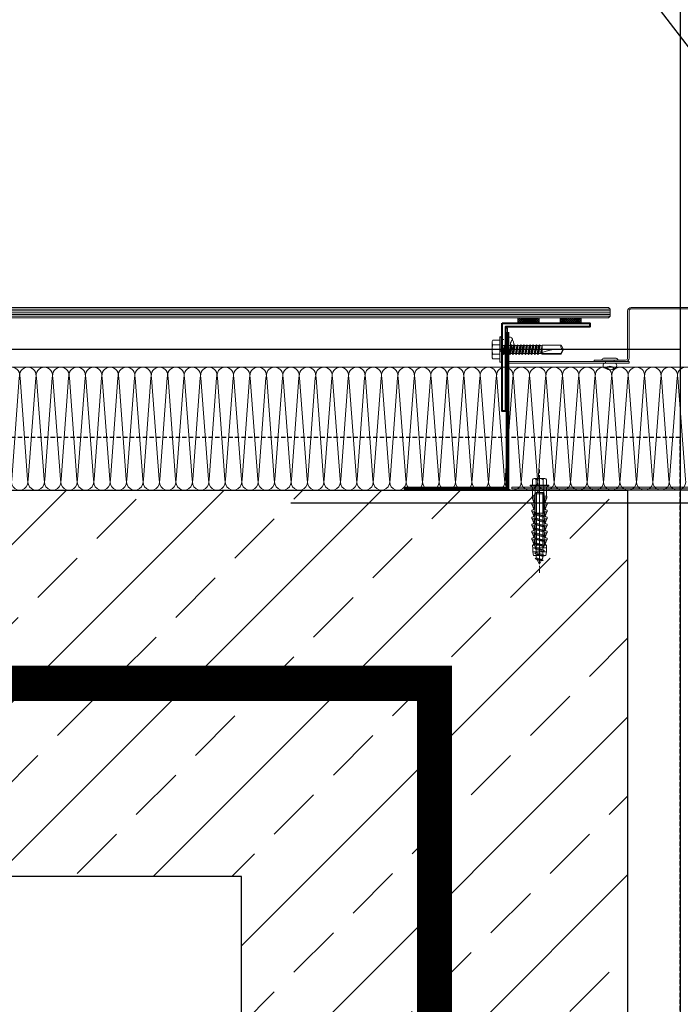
# Model space of a CAD drawing. Header units: millimetres. Extents: x -1096 to 3960, y -1899 to 666.
# Tile 31 of 75: x -91 to -53, y 171 to 227. Entities that reach past the tile are written whole.
import ezdxf
from ezdxf import colors
from ezdxf.entities.mleader import LeaderData, LeaderLine
from ezdxf.math import Vec2, Vec3

# ---------------------------------------------------------------- set-up
doc = ezdxf.new("R2010")
doc.units = ezdxf.units.MM
for name, pattern in [('03b018', [5.4, 2.16, -3.24]), ('10b018', [3.33, 2.16, -0.54, 0.09, -0.54]), ('DASHEDX2', [1.5, 1, -0.5]), ('HIDDENX2', [0.75, 0.5, -0.25])]:
    doc.linetypes.add(name, pattern=pattern)
for name, color, linetype, lineweight in [('_MB_ocieplenie_0.09', 252, 'Continuous', 9), ('A-KOMENTWYM - DETAL', 30, 'Continuous', 5), ('ST_AE_GLAS_szraf', 252, 'Continuous', 0), ('ST_AE_GLAS_widok', 142, 'Continuous', 9), ('ST_AE_SYST_cienka', 27, 'Continuous', 15), ('ST_AE_SYST_szraf', 252, 'Continuous', 0), ('ST_AF_SHET', 7, 'Continuous', 0), ('ST_AF_SHET_cienka', 55, 'Continuous', 15), ('ST_SB_STEL', 7, 'Continuous', 0), ('ST_SF_FRAM', 7, 'Continuous', 0), ('ST_SF_FRAM_gruba', 132, 'Continuous', 40), ('ST_SJ_JOIN', 7, 'Continuous', 0), ('ST_SJ_JOIN_cienka', 57, 'Continuous', 15), ('ST_SJ_JOIN_przerywane', 9, '03b018', 5), ('ST_SJ_JOIN_szraf', 252, 'Continuous', 5)]:
    doc.layers.add(name, color=color, linetype=linetype, lineweight=lineweight)
doc.layers.add('_p.poż.', color=7, linetype='Continuous', true_color=0xf20000)
doc.layers.add('_pomoc', color=17, linetype='Continuous', plot=False)
for name, color, linetype in [('A-opis', 7, 'Continuous'), ('A-widok', 41, 'Continuous'), ('A-ściany', 140, 'Continuous')]:
    doc.layers.add(name, color=color, linetype=linetype)
doc.layers.add('ST_SJ_JOIN_osie', color=1, linetype='10b018', lineweight=0, plot=False)
doc.styles.add('Arch-Dim', font='romans.shx', dxfattribs={"width": 0.75})
doc.styles.add('TXT', font='romans.shx', dxfattribs={"width": 0.7})
doc.dimstyles.new('1-50', dxfattribs={"dimtxt": 12, "dimasz": 8, "dimexe": 3, "dimexo": 0, "dimgap": 2, "dimtad": 1, "dimrnd": 0.5, "dimzin": 12, "dimdsep": 46, "dimtxsty": 'TXT', "dimblk": 'OBLIQUE', "dimcen": 0.125, "dimdle": 2, "dimclrd": 256, "dimclre": 256, "dimclrt": 7, "dimazin": 0, "dimtfac": 1, "dimtix": 1, "dimtmove": 1, "dimatfit": 2, "dimfxl": 3, "dimfxlon": 1, "dimtvp": 10, "dimtolj": 1, "dimtzin": 0, "dimarcsym": 0})

# ---------------------------------------------------------------- blocks, each defined once
blk = doc.blocks.new('_Oblique')
at = {"color": 0, "linetype": 'ByBlock', "lineweight": -2}
blk.add_line((-0.5, -0.5), (0.5, 0.5), dxfattribs=at)
blk = doc.blocks.new('*D943')
at = {"layer": 'A-KOMENTWYM - DETAL', "lineweight": -2}
for p, q in [((-430.9, 235.534), (-430.9, 241.534)), ((-53.5, 235.534), (-53.5, 241.534)), ((-432.9, 238.534), (-51.5, 238.534))]:
    blk.add_line(p, q, dxfattribs=at)
at = {"layer": 'Defpoints', "color": 0}
for p in [(-53.5, 238.534), (-430.9, 210.297), (-53.5, 207.997)]:
    blk.add_point(p, dxfattribs=at)
at = {"layer": 'A-KOMENTWYM - DETAL', "lineweight": -2, "xscale": 8, "yscale": 8, "zscale": 8, "rotation": 180}
blk.add_blockref('_Oblique', (-430.9, 238.534), dxfattribs=at)
at = {"layer": 'A-KOMENTWYM - DETAL', "lineweight": -2, "xscale": 8, "yscale": 8, "zscale": 8}
blk.add_blockref('_Oblique', (-53.5, 238.534), dxfattribs=at)
at = {"layer": 'A-KOMENTWYM - DETAL', "color": 7, "insert": (-242.2, 246.534), "char_height": 12, "attachment_point": 5, "style": 'TXT'}
blk.add_mtext('\\A1;377.5', dxfattribs=at)
blk = doc.blocks.new('*U1588')
at = {"layer": '_MB_ocieplenie_0.09', "flags": 128}
for points in [[(-2120.4, 31, 0.505403), (-2139.5, 5.1), (-2121.2, -242, -1.345402), (-2159.5, -242), (-2141.3, 5.1, 0.505403), (-2160.4, 31)], [(-2080.4, 31, 0.505403), (-2099.5, 5.1), (-2081.2, -242, -1.345402), (-2119.5, -242), (-2101.3, 5.1, 0.505403), (-2120.4, 31)], [(-2040.4, 31, 0.505403), (-2059.5, 5.1), (-2041.2, -242, -1.345402), (-2079.5, -242), (-2061.3, 5.1, 0.505403), (-2080.4, 31)], [(-2000.4, 31, 0.505403), (-2019.5, 5.1), (-2001.2, -242, -1.345402), (-2039.5, -242), (-2021.3, 5.1, 0.505403), (-2040.4, 31)], [(-1960.4, 31, 0.505403), (-1979.5, 5.1), (-1961.2, -242, -1.345402), (-1999.5, -242), (-1981.3, 5.1, 0.505403), (-2000.4, 31)], [(-1920.4, 31, 0.505403), (-1939.5, 5.1), (-1921.2, -242, -1.345402), (-1959.5, -242), (-1941.3, 5.1, 0.505403), (-1960.4, 31)], [(-1880.4, 31, 0.505403), (-1899.5, 5.1), (-1881.2, -242, -1.345402), (-1919.5, -242), (-1901.3, 5.1, 0.505403), (-1920.4, 31)], [(-1840.4, 31, 0.505403), (-1859.5, 5.1), (-1841.2, -242, -1.345402), (-1879.5, -242), (-1861.3, 5.1, 0.505403), (-1880.4, 31)], [(-1800.4, 31, 0.505403), (-1819.5, 5.1), (-1801.2, -242, -1.345402), (-1839.5, -242), (-1821.3, 5.1, 0.505403), (-1840.4, 31)], [(-1760.4, 31, 0.505403), (-1779.5, 5.1), (-1761.2, -242, -1.345402), (-1799.5, -242), (-1781.3, 5.1, 0.505403), (-1800.4, 31)], [(-1720.4, 31, 0.505403), (-1739.5, 5.1), (-1721.2, -242, -1.345402), (-1759.5, -242), (-1741.3, 5.1, 0.505403), (-1760.4, 31)], [(-1680.4, 31, 0.505403), (-1699.5, 5.1), (-1681.2, -242, -1.345402), (-1719.5, -242), (-1701.3, 5.1, 0.505403), (-1720.4, 31)], [(-1640.4, 31, 0.505403), (-1659.5, 5.1), (-1641.2, -242, -1.345402), (-1679.5, -242), (-1661.3, 5.1, 0.505403), (-1680.4, 31)], [(-1600.4, 31, 0.505403), (-1619.5, 5.1), (-1601.2, -242, -1.345402), (-1639.5, -242), (-1621.3, 5.1, 0.505403), (-1640.4, 31)], [(-1560.4, 31, 0.505403), (-1579.5, 5.1), (-1561.2, -242, -1.345402), (-1599.5, -242), (-1581.3, 5.1, 0.505403), (-1600.4, 31)], [(-1520.4, 31, 0.505403), (-1539.5, 5.1), (-1521.2, -242, -1.345402), (-1559.5, -242), (-1541.3, 5.1, 0.505403), (-1560.4, 31)], [(-1480.4, 31, 0.505403), (-1499.5, 5.1), (-1481.2, -242, -1.345402), (-1519.5, -242), (-1501.3, 5.1, 0.505403), (-1520.4, 31)], [(-1440.4, 31, 0.505403), (-1459.5, 5.1), (-1441.2, -242, -1.345402), (-1479.5, -242), (-1461.3, 5.1, 0.505403), (-1480.4, 31)], [(-1400.4, 31, 0.505403), (-1419.5, 5.1), (-1401.2, -242, -1.345402), (-1439.5, -242), (-1421.3, 5.1, 0.505403), (-1440.4, 31)], [(-1360.4, 31, 0.505403), (-1379.5, 5.1), (-1361.2, -242, -1.345402), (-1399.5, -242), (-1381.3, 5.1, 0.505403), (-1400.4, 31)], [(-1320.4, 31, 0.505403), (-1339.5, 5.1), (-1321.2, -242, -1.345402), (-1359.5, -242), (-1341.3, 5.1, 0.505403), (-1360.4, 31)], [(-1280.4, 31, 0.505403), (-1299.5, 5.1), (-1281.2, -242, -1.345402), (-1319.5, -242), (-1301.3, 5.1, 0.505403), (-1320.4, 31)], [(-1240.4, 31, 0.505403), (-1259.5, 5.1), (-1241.2, -242, -1.345402), (-1279.5, -242), (-1261.3, 5.1, 0.505403), (-1280.4, 31)], [(-1200.4, 31, 0.505403), (-1219.5, 5.1), (-1201.2, -242, -1.345402), (-1239.5, -242), (-1221.3, 5.1, 0.505403), (-1240.4, 31)], [(-1160.4, 31, 0.505403), (-1179.5, 5.1), (-1161.2, -242, -1.345402), (-1199.5, -242), (-1181.3, 5.1, 0.505403), (-1200.4, 31)], [(-1120.4, 31, 0.505403), (-1139.5, 5.1), (-1121.2, -242, -1.345402), (-1159.5, -242), (-1141.3, 5.1, 0.505403), (-1160.4, 31)], [(-1080.4, 31, 0.505403), (-1099.5, 5.1), (-1081.2, -242, -1.345402), (-1119.5, -242), (-1101.3, 5.1, 0.505403), (-1120.4, 31)], [(-1040.4, 31, 0.505403), (-1059.5, 5.1), (-1041.2, -242, -1.345402), (-1079.5, -242), (-1061.3, 5.1, 0.505403), (-1080.4, 31)], [(-1000.4, 31, 0.505403), (-1019.5, 5.1), (-1001.2, -242, -1.345402), (-1039.5, -242), (-1021.3, 5.1, 0.505403), (-1040.4, 31)], [(-960.4, 31, 0.505403), (-979.5, 5.1), (-961.2, -242, -1.345402), (-999.5, -242), (-981.3, 5.1, 0.505403), (-1000.4, 31)], [(-920.4, 31, 0.505403), (-939.5, 5.1), (-921.2, -242, -1.345402), (-959.5, -242), (-941.3, 5.1, 0.505403), (-960.4, 31)], [(-880.4, 31, 0.505403), (-899.5, 5.1), (-881.2, -242, -1.345402), (-919.5, -242), (-901.3, 5.1, 0.505403), (-920.4, 31)], [(-840.4, 31, 0.505403), (-859.5, 5.1), (-841.2, -242, -1.345402), (-879.5, -242), (-861.3, 5.1, 0.505403), (-880.4, 31)], [(-800.4, 31, 0.505403), (-819.5, 5.1), (-801.2, -242, -1.345402), (-839.5, -242), (-821.3, 5.1, 0.505403), (-840.4, 31)], [(-760.4, 31, 0.505403), (-779.5, 5.1), (-761.2, -242, -1.345402), (-799.5, -242), (-781.3, 5.1, 0.505403), (-800.4, 31)], [(-720.4, 31, 0.505403), (-739.5, 5.1), (-721.2, -242, -1.345402), (-759.5, -242), (-741.3, 5.1, 0.505403), (-760.4, 31)], [(-680.4, 31, 0.505403), (-699.5, 5.1), (-681.2, -242, -1.345402), (-719.5, -242), (-701.3, 5.1, 0.505403), (-720.4, 31)], [(-640.4, 31, 0.505403), (-659.5, 5.1), (-641.2, -242, -1.345402), (-679.5, -242), (-661.3, 5.1, 0.505403), (-680.4, 31)], [(-600.4, 31, 0.505403), (-619.5, 5.1), (-601.2, -242, -1.345402), (-639.5, -242), (-621.3, 5.1, 0.505403), (-640.4, 31)], [(-560.4, 31, 0.505403), (-579.5, 5.1), (-561.2, -242, -1.345402), (-599.5, -242), (-581.3, 5.1, 0.505403), (-600.4, 31)], [(-520.4, 31, 0.505403), (-539.5, 5.1), (-521.2, -242, -1.345402), (-559.5, -242), (-541.3, 5.1, 0.505403), (-560.4, 31)]]:
    blk.add_lwpolyline(points, format="xyb", dxfattribs=at)
blk = doc.blocks.new('wkret_5x45_DIN571')
at = {"layer": 'ST_SJ_JOIN_cienka'}
for p, q in [((-45, 0), (-43.02, 0.99)), ((-43.01, 0.97), (-42.9, 2.1)), ((-42.9, 2.1), (-42.27, 1.37)), ((-42.27, 1.37), (-41.35, 1.83)), ((-40.54, 1.83), (-41.35, 1.83)), ((-40.54, 1.83), (-40.2, 2.75)), ((-40.2, 2.75), (-39.54, 1.83)), ((-37.75, 1.83), (-39.54, 1.83)), ((-37.75, 1.83), (-37.41, 2.75)), ((-37.41, 2.75), (-36.75, 1.83)), ((-34.95, 1.83), (-36.75, 1.83)), ((-34.95, 1.83), (-34.61, 2.75)), ((-34.61, 2.75), (-33.96, 1.83)), ((-32.16, 1.83), (-33.96, 1.83)), ((-32.16, 1.83), (-31.82, 2.75)), ((-31.82, 2.75), (-31.17, 1.83)), ((-29.37, 1.83), (-31.17, 1.83)), ((-29.37, 1.83), (-29.03, 2.75)), ((-29.03, 2.75), (-28.37, 1.83)), ((-26.58, 1.83), (-28.37, 1.83)), ((-26.58, 1.83), (-26.24, 2.75)), ((-26.24, 2.75), (-25.58, 1.83)), ((-23.78, 1.83), (-25.58, 1.83)), ((-23.78, 1.83), (-23.44, 2.75)), ((-23.44, 2.75), (-22.79, 1.83)), ((-20.99, 1.83), (-22.79, 1.83)), ((-20.99, 1.83), (-20.65, 2.75)), ((-20.65, 2.75), (-19.99, 1.83)), ((-18.2, 1.83), (-19.99, 1.83)), ((-18.2, 1.83), (-17.86, 2.75)), ((-17.86, 2.75), (-17.2, 1.83)), ((-15.85, 1.83), (-17.2, 1.83)), ((-15.85, 2), (-15.35, 2.5)), ((-15.85, -2), (-15.85, 2)), ((-15.35, 2.5), (0, 2.5)), ((2.98, 4), (0, 4)), ((0, -4), (0, 4)), ((2.98, 2), (0, 2)), ((3.88, -3), (3.88, 3)), ((-45, 0), (-42.42, -1.29)), ((-41.66, -2.46), (-42.42, -1.29)), ((-41.43, -1.79), (-41.66, -2.46)), ((-41.43, -1.79), (-41.35, -1.83)), ((-39.37, -1.83), (-41.35, -1.83)), ((-38.71, -2.75), (-39.37, -1.83)), ((-38.37, -1.83), (-38.71, -2.75)), ((-36.57, -1.83), (-38.37, -1.83)), ((-35.92, -2.75), (-36.57, -1.83)), ((-35.58, -1.83), (-35.92, -2.75)), ((-33.78, -1.83), (-35.58, -1.83)), ((-33.12, -2.75), (-33.78, -1.83)), ((-32.78, -1.83), (-33.12, -2.75)), ((-30.99, -1.83), (-32.78, -1.83)), ((-30.33, -2.75), (-30.99, -1.83)), ((-29.99, -1.83), (-30.33, -2.75)), ((-28.19, -1.83), (-29.99, -1.83)), ((-27.54, -2.75), (-28.19, -1.83)), ((-27.2, -1.83), (-27.54, -2.75)), ((-25.4, -1.83), (-27.2, -1.83)), ((-24.74, -2.75), (-25.4, -1.83)), ((-24.4, -1.83), (-24.74, -2.75)), ((-22.6, -1.83), (-24.4, -1.83)), ((-21.95, -2.75), (-22.6, -1.83)), ((-21.61, -1.83), (-21.95, -2.75)), ((-19.81, -1.83), (-21.61, -1.83)), ((-20.85, -1.83), (-21.61, -1.83)), ((-19.16, -2.75), (-19.81, -1.83)), ((-18.82, -1.83), (-19.16, -2.75)), ((-17.02, -1.83), (-18.82, -1.83)), ((-16.36, -2.75), (-17.02, -1.83)), ((-16.02, -1.83), (-16.36, -2.75)), ((-15.85, -1.83), (-16.02, -1.83)), ((-15.35, -2.5), (-15.85, -2)), ((-15.35, -2.5), (0, -2.5)), ((2.98, -2), (0, -2)), ((0, -4), (2.98, -4))]:
    blk.add_line(p, q, dxfattribs=at)
for centre, radius, start, end in [((2.87, 3), 1.01, 276.0259, 83.9741), ((1.21, 0), 2.67, 311.5448, 48.4552), ((2.87, -3), 1.01, 276.0259, 83.9741)]:
    blk.add_arc(centre, radius, start, end, dxfattribs=at)
at = {"layer": 'ST_SJ_JOIN_osie'}
blk.add_line((-50, 0), (8.88, 0), dxfattribs=at)
at = {"layer": 'ST_SJ_JOIN_szraf'}
for p, q in [((-42.42, -1.29), (-43.02, 0.99)), ((-41.66, -2.46), (-42.9, 2.1)), ((-41.43, -1.79), (-42.27, 1.37)), ((-39.36, -1.83), (-40.54, 1.83)), ((-38.71, -2.75), (-40.21, 2.71)), ((-38.37, -1.83), (-39.54, 1.83)), ((-36.57, -1.83), (-37.75, 1.83)), ((-35.91, -2.75), (-37.42, 2.71)), ((-35.57, -1.83), (-36.75, 1.83)), ((-33.78, -1.83), (-34.95, 1.83)), ((-33.12, -2.75), (-34.63, 2.71)), ((-32.78, -1.83), (-33.96, 1.83)), ((-30.98, -1.83), (-32.16, 1.83)), ((-30.33, -2.75), (-31.83, 2.71)), ((-29.99, -1.83), (-31.17, 1.83)), ((-28.19, -1.83), (-29.37, 1.83)), ((-27.54, -2.75), (-29.04, 2.71)), ((-27.19, -1.83), (-28.37, 1.83)), ((-25.4, -1.83), (-26.58, 1.83)), ((-24.74, -2.75), (-26.25, 2.71)), ((-24.4, -1.83), (-25.58, 1.83)), ((-22.6, -1.83), (-23.78, 1.83)), ((-21.95, -2.75), (-23.46, 2.71)), ((-21.61, -1.83), (-22.79, 1.83)), ((-19.81, -1.83), (-20.99, 1.83)), ((-19.16, -2.75), (-20.66, 2.71)), ((-18.82, -1.83), (-19.99, 1.83)), ((-17.02, -1.83), (-18.2, 1.83)), ((-16.36, -2.75), (-17.87, 2.71)), ((-16.02, -1.83), (-17.2, 1.83))]:
    blk.add_line(p, q, dxfattribs=at)
blk = doc.blocks.new('koszulka_FISCHER_SX_8x40')
at = {"layer": 'ST_SJ_JOIN_cienka'}
for p, q in [((-40, 3.53), (-38, 3.9)), ((-40, -3.53), (-40, 3.53)), ((-38, 3.9), (-35.66, 3.9)), ((-34.22, 4.03), (-34.2, 4.03)), ((-33.68, 3.23), (-31.2, 4.25)), ((-31.2, 4.4), (-30.2, 4.4)), ((-31.2, 4.25), (-31.2, 4.4)), ((-30.2, 4.4), (-30.2, 4.1)), ((-27.2, 4.25), (-29.68, 3.23)), ((-27.2, 4.4), (-26.2, 4.4)), ((-27.2, 4.25), (-27.2, 4.4)), ((-26.2, 4.4), (-26.2, 4.1)), ((-23.2, 4.25), (-25.68, 3.23)), ((-23.2, 4.4), (-22.2, 4.4)), ((-23.2, 4.25), (-23.2, 4.4)), ((-22.2, 4.4), (-22.2, 4.1)), ((-19.2, 4.25), (-21.68, 3.23)), ((-19.2, 4.4), (-18.2, 4.4)), ((-19.2, 4.25), (-19.2, 4.4)), ((-18.2, 4.4), (-18.2, 4.1)), ((-15.2, 4.25), (-17.68, 3.23)), ((-15.2, 4.4), (-14.2, 4.4)), ((-15.2, 4.25), (-15.2, 4.4)), ((-14.2, 4.4), (-14.2, 4.1)), ((-11.2, 4.25), (-13.68, 3.23)), ((-11.2, 4.4), (-10.2, 4.4)), ((-11.2, 4.25), (-11.2, 4.4)), ((-10.2, 4.1), (-10.2, 4.4)), ((-9.68, 3.23), (-7.2, 4.25)), ((-7.2, 4.22), (-7.2, 4.25)), ((-6.2, 4.12), (-7.2, 4.22)), ((-6.2, 4.1), (-6.2, 4.12)), ((-6.2, 4.09), (-6.2, 4.1)), ((-6.2, 4.08), (-6.2, 4.09)), ((-6.2, 4.06), (-6.2, 4.08)), ((-6.2, 4.04), (-6.2, 4.06)), ((-6.2, 4.02), (-6.2, 4.04)), ((-6.2, 4), (-6.2, 4.02)), ((-6.2, 4), (-1.2, 4)), ((-6.2, 2.6), (-6.2, 4)), ((-1.2, 4), (-0.4, 5.3)), ((-1.2, -4), (-1.2, 4)), ((-0.4, 5.3), (0, 5.3)), ((-0.4, -5.3), (-0.4, 5.3)), ((0, -5.3), (0, 5.3)), ((-38, -3.9), (-40, -3.53)), ((-38, -3.9), (-35.66, -3.9)), ((-34.2, -4.03), (-34.22, -4.03)), ((-33.68, -3.23), (-31.2, -4.25)), ((-31.2, -4.25), (-31.2, -4.4)), ((-31.2, -4.4), (-30.2, -4.4)), ((-30.2, -4.4), (-30.2, -4.1)), ((-27.2, -4.25), (-29.68, -3.23)), ((-27.2, -4.4), (-27.2, -4.25)), ((-27.2, -4.4), (-26.2, -4.4)), ((-26.2, -4.4), (-26.2, -4.1)), ((-23.2, -4.25), (-25.68, -3.23)), ((-23.2, -4.4), (-23.2, -4.25)), ((-23.2, -4.4), (-22.2, -4.4)), ((-22.2, -4.4), (-22.2, -4.1)), ((-19.2, -4.25), (-21.68, -3.23)), ((-19.2, -4.4), (-19.2, -4.25)), ((-19.2, -4.4), (-18.2, -4.4)), ((-18.2, -4.4), (-18.2, -4.1)), ((-15.2, -4.25), (-17.68, -3.23)), ((-15.2, -4.4), (-15.2, -4.25)), ((-15.2, -4.4), (-14.2, -4.4)), ((-14.2, -4.4), (-14.2, -4.1)), ((-11.2, -4.25), (-13.68, -3.23)), ((-11.2, -4.4), (-11.2, -4.25)), ((-11.2, -4.4), (-10.2, -4.4)), ((-10.2, -4.4), (-10.2, -4.1)), ((-7.2, -4.25), (-9.68, -3.23)), ((-7.2, -4.22), (-6.2, -4.12)), ((-6.2, -4.02), (-6.2, -4)), ((-6.2, -4.04), (-6.2, -4.02)), ((-6.2, -4.06), (-6.2, -4.04)), ((-6.2, -4.08), (-6.2, -4.06)), ((-6.2, -4.09), (-6.2, -4.08)), ((-6.2, -4.1), (-6.2, -4.09)), ((-6.2, -4.12), (-6.2, -4.1)), ((-6.2, -4), (-6.2, -2.6)), ((-6.2, -4), (-1.2, -4)), ((-0.4, -5.3), (-1.2, -4)), ((-0.4, -5.3), (0, -5.3))]:
    blk.add_line(p, q, dxfattribs=at)
for centre, radius, start, end in [((-35.66, 11.9), 8, 270, 280.3672), ((-33.2, 4.1), 1, 183.9285, 240.9623), ((-29.2, 4.1), 1, 180.0628, 240.9601), ((-25.2, 4.1), 1, 180.0628, 240.9601), ((-21.2, 4.1), 1, 180.0628, 240.9601), ((-21.2, 4.1), 1, 241.0447, 269.9723), ((-17.2, 4.1), 1, 180.0628, 240.9601), ((-13.2, 4.1), 1, 180.0628, 240.9601), ((-9.2, 4.1), 1, 180.0628, 240.9601), ((-35.66, -11.9), 8, 79.6328, 90), ((-33.2, -4.1), 1, 119.0377, 176.0715), ((-29.2, -4.1), 1, 119.0399, 179.9372), ((-25.2, -4.1), 1, 119.0399, 179.9372), ((-21.2, -4.1), 1, 119.0399, 179.9372), ((-17.2, -4.1), 1, 119.0399, 179.9372), ((-13.2, -4.1), 1, 119.0399, 179.9372), ((-9.2, -4.1), 1, 119.0399, 179.9372)]:
    blk.add_arc(centre, radius, start, end, dxfattribs=at)
at = {"layer": 'ST_SJ_JOIN_osie'}
blk.add_line((5, 0), (-45, 0), dxfattribs=at)
at = {"layer": 'ST_SJ_JOIN_szraf'}
for p, q in [((-38, -3.9), (-38, 3.9)), ((-35.66, -3.9), (-35.66, 3.9)), ((-34.8, 2.6), (-5, 2.6)), ((-34.8, 1.8), (-4.2, 1.8)), ((-34.22, 2.6), (-34.22, 4.03)), ((-34.22, -1.8), (-34.22, 1.8)), ((-33.2, 3.1), (-31.2, 3.1)), ((-31.2, 3.1), (-31.2, 4.25)), ((-31.2, 2.6), (-31.2, 3.1)), ((-31.2, -1.8), (-31.2, 1.8)), ((-29.2, 3.1), (-27.2, 3.1)), ((-27.2, 4.25), (-27.2, 3.1)), ((-25.2, 3.1), (-23.2, 3.1)), ((-23.2, 4.25), (-23.2, 3.1)), ((-21.2, 3.1), (-19.2, 3.1)), ((-19.2, 4.25), (-19.2, 3.1)), ((-17.2, 3.1), (-15.2, 3.1)), ((-15.2, 4.25), (-15.2, 3.1)), ((-13.2, 3.1), (-11.2, 3.1)), ((-11.2, 3.1), (-11.2, 4.25)), ((-10.27, -1.8), (-10.27, 1.8)), ((-10.2, 2.6), (-10.2, 4.1)), ((-9.2, 3.1), (-7.67, 3.1)), ((-7.67, 2.6), (-7.67, 3.1)), ((-7.67, 3.1), (-7.21, 3.1)), ((-7.21, 3.08), (-7.21, 3.1)), ((-7.21, 3.07), (-7.21, 3.08)), ((-7.21, 3.05), (-7.21, 3.07)), ((-7.21, 3.03), (-7.21, 3.05)), ((-7.21, 3.02), (-7.21, 3.03)), ((-7.21, 3), (-7.21, 3.02)), ((-7.21, 3), (-7.2, 3)), ((-7.2, 3), (-7.2, 4.22)), ((-5, -1.8), (-5, 1.8)), ((-4.2, -1.8), (-4.2, 1.8)), ((-34.8, -1.8), (-4.2, -1.8)), ((-34.8, -2.6), (-5, -2.6)), ((-34.22, -4.03), (-34.22, -2.6)), ((-33.2, -3.1), (-31.2, -3.1)), ((-31.2, -3.1), (-31.2, -2.6)), ((-31.2, -4.25), (-31.2, -3.1)), ((-29.2, -3.1), (-27.2, -3.1)), ((-27.2, -4.25), (-27.2, -3.1)), ((-25.2, -3.1), (-23.2, -3.1)), ((-23.2, -4.25), (-23.2, -3.1)), ((-21.2, -3.1), (-19.2, -3.1)), ((-19.2, -4.25), (-19.2, -3.1)), ((-17.2, -3.1), (-15.2, -3.1)), ((-15.2, -4.25), (-15.2, -3.1)), ((-13.2, -3.1), (-11.2, -3.1)), ((-11.2, -4.25), (-11.2, -3.1)), ((-10.2, -4.1), (-10.2, -2.6)), ((-7.67, -3.1), (-9.2, -3.1)), ((-7.67, -3.1), (-7.67, -2.6)), ((-7.21, -3.1), (-7.67, -3.1)), ((-7.21, -3), (-7.2, -3)), ((-7.21, -3.02), (-7.21, -3)), ((-7.21, -3.03), (-7.21, -3.02)), ((-7.21, -3.05), (-7.21, -3.03)), ((-7.21, -3.07), (-7.21, -3.05)), ((-7.21, -3.08), (-7.21, -3.07)), ((-7.21, -3.1), (-7.21, -3.08)), ((-7.2, -4.25), (-7.2, -3)), ((-5, -2.6), (-4.93, -2.58))]:
    blk.add_line(p, q, dxfattribs=at)
for centre, radius, start, end in [((-34.68, 2.2), 0.418, 106.6624, 253.3376), ((-33.19, 4.15), 1.05, 241.7175, 269.2696), ((-29.2, 4.1), 1, 241.0447, 269.9723), ((-25.2, 4.1), 1, 241.0447, 269.9723), ((-17.2, 4.1), 1, 241.0447, 269.9723), ((-13.2, 4.1), 1, 241.0447, 269.9723), ((-9.2, 4.1), 1, 241.0447, 269.9723), ((-5.17, 1.63), 0.985, 9.9393, 80.0607), ((-34.68, -2.2), 0.418, 106.6624, 253.3376), ((-33.19, -4.15), 1.05, 90.7304, 118.2825), ((-29.2, -4.1), 1, 90.0277, 118.9553), ((-25.2, -4.1), 1, 90.0277, 118.9553), ((-21.2, -4.1), 1, 90.0277, 118.9553), ((-17.2, -4.1), 1, 90.0277, 118.9553), ((-13.2, -4.1), 1, 90.0277, 118.9553), ((-9.2, -4.1), 1, 90.0277, 118.9553), ((-5.17, -1.63), 0.985, 279.9393, 350.0607)]:
    blk.add_arc(centre, radius, start, end, dxfattribs=at)
blk = doc.blocks.new('OA.01_przekroj')
at = {"layer": 'ST_AF_SHET_cienka'}
for points in [[(-140.01, -40), (-140.01, -1.2, -0.414214), (-138.81, 0), (79.2, 0), (79.2, -0.8), (-138.81, -0.8, 0.414214), (-139.21, -1.2), (-139.21, -40)], [(-136.46, -40.71), (-138.19, -30.94, -0.043661), (-138.21, -30.73), (-138.21, -2, -0.414214), (-137.01, -0.8), (81, -0.8), (81, -1.6), (-137.01, -1.6, 0.414214), (-137.41, -2), (-137.41, -30.66, 0.043661), (-137.39, -30.87), (-135.68, -40.58)]]:
    blk.add_lwpolyline(points, format="xyb", close=True, dxfattribs=at)
at = {"layer": 'ST_SJ_JOIN', "xscale": -1, "rotation": 89.99999999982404}
for name in ['wkret_5x45_DIN571', 'koszulka_FISCHER_SX_8x40']:
    blk.add_blockref(name, (65.2, -2.8), dxfattribs=at)
blk = doc.blocks.new('nit_5x12__L-1.8')
at = {"layer": 'ST_SJ_JOIN_cienka'}
blk.add_lwpolyline([(-4.75, 0), (4.75, 0, 0.12691), (3.62, 1.13), (-3.62, 1.13, 0.114214)], format="xyb", close=True, dxfattribs=at)
blk.add_lwpolyline([(-4.75, 0), (4.75, 0, 0.12691), (3.62, 1.13), (-3.62, 1.13, 0.114214)], format="xyb", close=True, dxfattribs=at)
blk.add_lwpolyline([(-3.26, -1.8), (3.26, -1.8)], dxfattribs=at)
blk.add_lwpolyline([(-3.26, -1.8), (3.26, -1.8)], dxfattribs=at)
blk.add_lwpolyline([(2.3, -4.7, 0.507087), (-2.3, -4.7)], format="xyb", dxfattribs=at)
blk.add_lwpolyline([(2.3, -4.7, 0.507087), (-2.3, -4.7)], format="xyb", dxfattribs=at)
for centre, radius, start, end in [((-2.3, -3.09), 1.61, 126.6737, 270), ((-2.3, -3.09), 1.61, 126.6737, 270), ((0, -1.82), 3.69, 231.3818, 308.6182), ((0, -1.82), 3.69, 231.3818, 308.6182), ((2.3, -3.09), 1.61, 270, 53.3263), ((2.3, -3.09), 1.61, 270, 53.3263)]:
    blk.add_arc(centre, radius, start, end, dxfattribs=at)
at = {"layer": 'ST_SJ_JOIN_przerywane', "ltscale": 0.1}
blk.add_lwpolyline([(-2.5, -1.8), (2.5, -1.8), (2.5, 0), (-2.5, 0)], close=True, dxfattribs=at)
blk.add_lwpolyline([(-2.5, -1.8), (2.5, -1.8), (2.5, 0), (-2.5, 0)], close=True, dxfattribs=at)
blk = doc.blocks.new('nit_5x12__L-3')
at = {"layer": 'ST_SJ_JOIN_cienka'}
blk.add_lwpolyline([(0, -4.75), (0, 4.75, 0.12691), (-1.13, 3.62), (-1.13, -3.62, 0.114214)], format="xyb", close=True, dxfattribs=at)
blk.add_lwpolyline([(0, -4.75), (0, 4.75, 0.12691), (-1.13, 3.62), (-1.13, -3.62, 0.114214)], format="xyb", close=True, dxfattribs=at)
blk.add_lwpolyline([(3, -3.26), (3, 3.26)], dxfattribs=at)
blk.add_lwpolyline([(3, -3.26), (3, 3.26)], dxfattribs=at)
blk.add_lwpolyline([(5.9, 2.3, 0.507087), (5.9, -2.3)], format="xyb", dxfattribs=at)
blk.add_lwpolyline([(5.9, 2.3, 0.507087), (5.9, -2.3)], format="xyb", dxfattribs=at)
for centre, radius, start, end in [((4.29, 2.3), 1.61, 0, 143.3263), ((4.29, 2.3), 1.61, 0, 143.3263), ((3.02, 0), 3.69, 321.3818, 38.6182), ((3.02, 0), 3.69, 321.3818, 38.6182), ((4.29, -2.3), 1.61, 216.6737, 360), ((4.29, -2.3), 1.61, 216.6737, 360)]:
    blk.add_arc(centre, radius, start, end, dxfattribs=at)
at = {"layer": 'ST_SJ_JOIN_przerywane', "ltscale": 0.1}
blk.add_lwpolyline([(3, -2.5), (3, 2.5), (0, 2.5), (0, -2.5)], close=True, dxfattribs=at)
blk.add_lwpolyline([(3, -2.5), (3, 2.5), (0, 2.5), (0, -2.5)], close=True, dxfattribs=at)
blk = doc.blocks.new('OA.02_rzut')
at = {"layer": 'ST_AF_SHET_cienka'}
for points in [[(8, 24.8), (-9.8, 24.8, 0.414214), (-11.8, 22.8), (-11.8, -4, -0.414214), (-13, -5.2), (-163.21, -5.2, -0.414214), (-164.41, -4), (-164.41, 87.41), (-165.21, 87.41), (-165.21, -4, 0.414214), (-163.21, -6), (-13, -6, 0.414214), (-11, -4), (-11, 22.8, -0.414214), (-9.8, 24), (8, 24)], [(56.5, 25.8), (-11.8, 25.8), (-11.8, 24.8), (56.5, 24.8, -0.414214), (57.5, 23.8), (57.5, 5.8), (58.5, 5.8), (58.5, 23.8, 0.414214)]]:
    blk.add_lwpolyline(points, format="xyb", close=True, dxfattribs=at)
at = {"layer": 'ST_SJ_JOIN', "xscale": -1, "rotation": 179.9999999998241}
blk.add_blockref('nit_5x12__L-1.8', (-0.9, 24), dxfattribs=at)
at = {"layer": 'ST_SJ_JOIN', "rotation": 180}
blk.add_blockref('nit_5x12__L-3', (60.5, 14.8), dxfattribs=at)
blk = doc.blocks.new('wkret_samowiercacy_JT2-12_5.5x35')
at = {"layer": 'ST_SJ_JOIN_cienka'}
for p, q in [((-35, 0), (-33.62, 2.56)), ((-35, 0), (-33.62, -2.56)), ((-33.62, 2.56), (-22.88, 2.56)), ((-22.63, 2.25), (-23.52, 2.25)), ((-22.29, 2.25), (-22.88, 2.56)), ((-20.85, 2.25), (-22.29, 2.25)), ((-20.85, 2.25), (-20.32, 2.75)), ((-19.97, 2.25), (-20.32, 2.75)), ((-19.08, 2.25), (-19.97, 2.25)), ((-19.08, 2.25), (-18.55, 2.75)), ((-18.19, 2.25), (-18.55, 2.75)), ((-17.3, 2.25), (-18.19, 2.25)), ((-17.3, 2.25), (-16.77, 2.75)), ((-16.42, 2.25), (-16.77, 2.75)), ((-15.53, 2.25), (-16.42, 2.25)), ((-15.53, 2.25), (-15, 2.75)), ((-14.64, 2.25), (-15, 2.75)), ((-13.76, 2.25), (-14.64, 2.25)), ((-13.76, 2.25), (-13.22, 2.75)), ((-12.87, 2.25), (-13.22, 2.75)), ((-11.98, 2.25), (-12.87, 2.25)), ((-11.98, 2.25), (-11.45, 2.75)), ((-11.09, 2.25), (-11.45, 2.75)), ((-10.21, 2.25), (-11.09, 2.25)), ((-10.21, 2.25), (-9.68, 2.75)), ((-9.32, 2.25), (-9.68, 2.75)), ((-8.43, 2.25), (-9.32, 2.25)), ((-8.43, 2.25), (-7.9, 2.75)), ((-7.54, 2.25), (-7.9, 2.75)), ((-6.66, 2.25), (-7.54, 2.25)), ((-6.66, 2.25), (-6.13, 2.75)), ((-5.77, 2.25), (-6.13, 2.75)), ((-4.88, 2.25), (-5.77, 2.25)), ((-4.88, 2.25), (-4.35, 2.75)), ((-3.99, 2.25), (-4.35, 2.75)), ((-3.11, 2.25), (-3.99, 2.25)), ((-3.11, 2.25), (-2.58, 2.75)), ((-2.22, 2.25), (-2.58, 2.75)), ((-1.33, 2.25), (-2.22, 2.25)), ((-1.33, 2.25), (-0.8, 2.75)), ((-0.44, 2.25), (-0.8, 2.75)), ((0, 2.25), (-0.44, 2.25)), ((5.78, 3.97), (5.78, -3.97)), ((-33.62, -2.56), (-22.88, -2.55)), ((-22.29, -2.25), (-22.88, -2.55)), ((-21.63, -2.25), (-22.29, -2.25)), ((-21.28, -2.75), (-21.63, -2.25)), ((-21.28, -2.75), (-20.75, -2.25)), ((-19.86, -2.25), (-20.75, -2.25)), ((-19.5, -2.75), (-19.86, -2.25)), ((-19.5, -2.75), (-18.97, -2.25)), ((-18.08, -2.25), (-18.97, -2.25)), ((-17.73, -2.75), (-18.08, -2.25)), ((-17.73, -2.75), (-17.2, -2.25)), ((-16.31, -2.25), (-17.2, -2.25)), ((-15.95, -2.75), (-16.31, -2.25)), ((-15.95, -2.75), (-15.42, -2.25)), ((-14.53, -2.25), (-15.42, -2.25)), ((-14.18, -2.75), (-14.53, -2.25)), ((-14.18, -2.75), (-13.65, -2.25)), ((-12.76, -2.25), (-13.65, -2.25)), ((-12.4, -2.75), (-12.76, -2.25)), ((-12.4, -2.75), (-11.87, -2.25)), ((-10.98, -2.25), (-11.87, -2.25)), ((-10.63, -2.75), (-10.98, -2.25)), ((-10.63, -2.75), (-10.1, -2.25)), ((-9.21, -2.25), (-10.1, -2.25)), ((-8.85, -2.75), (-9.21, -2.25)), ((-8.85, -2.75), (-8.32, -2.25)), ((-7.44, -2.25), (-8.32, -2.25)), ((-7.08, -2.75), (-7.44, -2.25)), ((-7.08, -2.75), (-6.55, -2.25)), ((-5.66, -2.25), (-6.55, -2.25)), ((-5.3, -2.75), (-5.66, -2.25)), ((-5.3, -2.75), (-4.77, -2.25)), ((-3.89, -2.25), (-4.77, -2.25)), ((-3.53, -2.75), (-3.89, -2.25)), ((-3.53, -2.75), (-3, -2.25)), ((-2.11, -2.25), (-3, -2.25)), ((-1.75, -2.75), (-2.11, -2.25)), ((-1.75, -2.75), (-1.22, -2.25)), ((0, -2.25), (-1.22, -2.25))]:
    blk.add_line(p, q, dxfattribs=at)
blk.add_lwpolyline([(0, -7.25), (1.28, -7.25), (1.28, 7.25), (0, 7.25)], close=True, dxfattribs=at)
blk.add_lwpolyline([(1.28, -2.65), (5.32, -2.65, -0.343146), (5.32, -5.29), (1.28, -5.29), (1.28, 5.29), (5.32, 5.29, -0.343146), (5.32, 2.65), (1.28, 2.65)], format="xyb", dxfattribs=at)
blk.add_arc((-2.16, 0), 7.94, 340.5288, 19.4712, dxfattribs=at)
at = {"layer": 'ST_SJ_JOIN_osie'}
blk.add_line((-40, 0), (10.78, 0), dxfattribs=at)
at = {"layer": 'ST_SJ_JOIN_szraf'}
for p, q in [((-34.66, -0.05), (-33.45, 2.25)), ((-33.45, 2.25), (-33.62, 2.56)), ((-33.45, 2.25), (-22.29, 2.25)), ((-22.88, -2.55), (-21.87, 2.25)), ((-22.09, 2.14), (-22.88, -2.55)), ((-22.88, -2.55), (-22.32, 2.03)), ((-22.88, -2.55), (-22.6, 1.91)), ((-22.88, -2.55), (-22.88, 1.78)), ((-21.63, -2.25), (-20.85, 2.25)), ((-21.28, -2.75), (-20.32, 2.75)), ((-20.75, -2.25), (-19.97, 2.25)), ((-19.86, -2.25), (-19.08, 2.25)), ((-19.5, -2.75), (-18.55, 2.75)), ((-18.97, -2.25), (-18.19, 2.25)), ((-18.08, -2.25), (-17.3, 2.25)), ((-17.73, -2.75), (-16.77, 2.75)), ((-17.2, -2.25), (-16.42, 2.25)), ((-16.31, -2.25), (-15.53, 2.25)), ((-15.95, -2.75), (-15, 2.75)), ((-15.42, -2.25), (-14.64, 2.25)), ((-14.53, -2.25), (-13.76, 2.25)), ((-14.18, -2.75), (-13.22, 2.75)), ((-13.65, -2.25), (-12.87, 2.25)), ((-12.76, -2.25), (-11.98, 2.25)), ((-12.4, -2.75), (-11.45, 2.75)), ((-11.87, -2.25), (-11.09, 2.25)), ((-10.98, -2.25), (-10.21, 2.25)), ((-10.63, -2.75), (-9.68, 2.75)), ((-10.1, -2.25), (-9.32, 2.25)), ((-9.21, -2.25), (-8.43, 2.25)), ((-8.85, -2.75), (-7.9, 2.75)), ((-8.32, -2.25), (-7.54, 2.25)), ((-7.44, -2.25), (-6.66, 2.25)), ((-7.08, -2.75), (-6.13, 2.75)), ((-6.55, -2.25), (-5.77, 2.25)), ((-5.66, -2.25), (-4.88, 2.25)), ((-5.3, -2.75), (-4.35, 2.75)), ((-4.77, -2.25), (-3.99, 2.25)), ((-3.89, -2.25), (-3.11, 2.25)), ((-3.53, -2.75), (-2.58, 2.75)), ((-3, -2.25), (-2.22, 2.25)), ((-2.11, -2.25), (-1.33, 2.25)), ((-1.75, -2.75), (-0.8, 2.75)), ((-1.22, -2.25), (-0.44, 2.25))]:
    blk.add_line(p, q, dxfattribs=at)
for centre, radius, start, end in [((-32.2, 23.14), 23.31, 263.1111, 296.3312), ((-35.14, -1.73), 1.73, 331.4719, 85.2218)]:
    blk.add_arc(centre, radius, start, end, dxfattribs=at)
blk = doc.blocks.new('SA.02_rzut')
at = {"layer": 'ST_AE_SYST_szraf'}
h = blk.add_hatch(dxfattribs=at)
h.set_pattern_fill('ANSI37', color=256, scale=0.25)
h.set_pattern_definition([(45, (-488652.4619, 545374.10935), (-0.5612660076, 0.5612660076), []), (135, (-488652.4619, 545374.10935), (-0.5612660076, -0.5612660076), [])])
h.paths.add_polyline_path([(8, 0), (8, -3), (20, -3), (20, 0)])
h = blk.add_hatch(dxfattribs=at)
h.set_pattern_fill('ANSI37', color=256, scale=0.25)
h.paths.add_polyline_path([(32, 0), (32, -3), (44, -3), (44, 0)])
at = {"layer": 'ST_AE_SYST_cienka'}
for points in [[(8, 0), (20, 0), (20, -3), (8, -3)], [(44, 0), (32, 0), (32, -3), (44, -3)]]:
    blk.add_lwpolyline(points, close=True, dxfattribs=at)
at = {"layer": 'ST_SF_FRAM_gruba'}
blk.add_lwpolyline([(-1, 0), (49, 0), (49, 2), (1, 2), (1, 50), (-1, 50), (-1, 0), (-1, 0), (-1, 0)], close=True, dxfattribs=at)
at = {"layer": 'ST_SJ_JOIN', "xscale": -1}
blk.add_blockref('wkret_samowiercacy_JT2-12_5.5x35', (-1, 15), dxfattribs=at)
blk = doc.blocks.new('szyb-szkło_150-parter2')
at = {"layer": 'A-ściany', "transparency": 33554687}
h = blk.add_hatch(dxfattribs=at)
h.set_pattern_fill('ANSI33-METRIC', color=14)
h.set_pattern_definition([(45, (428.5, -207.997), (-4.49013, 4.49013), []), (45, (432.99, -207.997), (-4.49013, 4.49013), [3.175, -1.5875])])
h.paths.add_polyline_path([(30, -30), (30, -50), (8, -50), (8, -8), (372, -8), (372, -50), (350, -50), (350, -30)])
at = {"layer": '_MB_ocieplenie_0.09'}
blk.add_line((1, -1), (387.5, -1), dxfattribs=at)
at = {"layer": '_p.poż.', "linetype": 'DASHEDX2', "ltscale": 10}
blk.add_lwpolyline([(207.933, -19, 2, 2, 0), (361, -19, 2, 2, 0), (361, -53.751, 2, 2, 0)], format="xyseb", dxfattribs=at)
at = {"layer": 'A-widok', "transparency": 33554679}
for points in [[(375, 0), (0, 0), (0, -55)], [(375, 0), (375, -50), (350, -50)]]:
    blk.add_lwpolyline(points, dxfattribs=at)
at = {"layer": 'A-widok', "color": 14, "linetype": 'HIDDENX2', "ltscale": 0.5, "transparency": 33554679}
blk.add_lwpolyline([(5, -196), (5, -284), (375, -284), (375, -5), (5, -5), (5, -50)], dxfattribs=at)
at = {"layer": 'A-widok', "transparency": 33554679}
blk.add_lwpolyline([(30, -30), (30, -259), (350, -259), (350, -30)], close=True, dxfattribs=at)
at = {"layer": 'A-ściany'}
blk.add_lwpolyline([(30, -30), (30, -50), (8, -50), (8, -8), (372, -8), (372, -50), (350, -50), (350, -30)], close=True, dxfattribs=at)
at = {"layer": 'ST_AE_GLAS_szraf'}
for p, q in [((185.6, 2.3), (371, 2.3)), ((185.6, 2.2), (371, 2.2)), ((185.6, 2.1), (371, 2.1)), ((185.6, 2), (371, 2)), ((185.6, 1.9), (371, 1.9))]:
    blk.add_line(p, q, dxfattribs=at)
at = {"layer": 'ST_AE_GLAS_widok'}
blk.add_lwpolyline([(185.6, 2.3), (185.6, 1.9), (185.7, 1.8), (370.9, 1.8), (371, 1.9), (371, 2.3), (370.9, 2.4), (185.7, 2.4), (185.6, 2.3)], dxfattribs=at)
at = {"xscale": 0.02342540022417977, "yscale": 0.02342540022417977, "zscale": 0.02342540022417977}
blk.add_blockref('*U1588', (387.5, -1.727), dxfattribs=at)
at = {"layer": 'ST_AF_SHET', "xscale": 0.1, "yscale": 0.1, "zscale": 0.1, "rotation": 180}
for name, p in [('OA.02_rzut', (370.9, 1.8)), ('OA.01_przekroj', (373.5, -8))]:
    blk.add_blockref(name, p, dxfattribs=at)
at = {"layer": 'ST_SF_FRAM', "xscale": -0.1, "yscale": 0.1, "zscale": 0.1, "rotation": 180}
blk.add_blockref('SA.02_rzut', (364.95, 1.5), dxfattribs=at)
blk = doc.blocks.new('_None')
blk = doc.blocks.new('_Dot')
at = {"color": 0, "linetype": 'ByBlock', "lineweight": -2}
blk.add_line((-0.5, 0), (-1, 0), dxfattribs=at)
at = {"color": 0, "linetype": 'ByBlock', "const_width": 0.5}
blk.add_lwpolyline([(-0.25, 0, 1), (0.25, 0, 1)], format="xyb", close=True, dxfattribs=at)
blk = doc.blocks.new('*D1511')
at = {"layer": 'A-KOMENTWYM - DETAL', "lineweight": -2}
for p, q in [((-398.5, 24.419), (-398.5, 18.419)), ((-78.5, 24.419), (-78.5, 18.419)), ((-400.5, 21.419), (-76.5, 21.419))]:
    blk.add_line(p, q, dxfattribs=at)
at = {"layer": 'Defpoints', "color": 0}
for p in [(-398.5, 177.997), (-78.5, 177.997), (-78.5, 21.419)]:
    blk.add_point(p, dxfattribs=at)
at = {"layer": 'A-KOMENTWYM - DETAL', "lineweight": -2, "xscale": 8, "yscale": 8, "zscale": 8, "rotation": 180}
blk.add_blockref('_Oblique', (-398.5, 21.419), dxfattribs=at)
at = {"layer": 'A-KOMENTWYM - DETAL', "lineweight": -2, "xscale": 8, "yscale": 8, "zscale": 8}
blk.add_blockref('_Oblique', (-78.5, 21.419), dxfattribs=at)
at = {"layer": 'A-KOMENTWYM - DETAL', "color": 7, "insert": (-238.5, 29.419), "char_height": 12, "attachment_point": 5, "style": 'TXT'}
blk.add_mtext('\\A1;320', dxfattribs=at)

msp = doc.modelspace()

# ---------------------------------------------------------------- linework, layer by layer
at = {"layer": '_pomoc', "color": 1}
msp.add_line((-41, 199.25), (-75.69, 199.25), dxfattribs=at)
at = {"layer": '_pomoc'}
msp.add_lwpolyline([(161.072, 666.25), (-53.5, 666.25), (-53.5, -495.75), (-519.94, -563.006), (-562.949, -222.859), (-1045.518, -292.438), (-996.558, -632.086), (-1096.251, -646.457), (-905.334, -1741.806)], dxfattribs=at)
at = {"layer": 'A-widok'}
msp.add_line((-53.5, 314.25), (-53.5, 210.356), dxfattribs=at)
at = {"layer": 'ST_SB_STEL', "color": 9, "const_width": 0.2}
msp.add_lwpolyline([(-63.35, 208.997), (-63.35, 200.097), (-69.249, 200.097)], dxfattribs=at)

# ---------------------------------------------------------------- block references
msp.add_blockref('szyb-szkło_150-parter2', (-428.5, 207.997))

# ---------------------------------------------------------------- dimensions: what is measured, and where the dimension line sits
at = {"layer": 'A-KOMENTWYM - DETAL'}
for base, p1, p2, picture, middle in [((-53.5, 238.534), (-430.9, 210.297), (-53.5, 207.997), '*D943', (-242.2, 246.534)), ((-78.5, 21.419), (-398.5, 177.997), (-78.5, 177.997), '*D1511', (-238.5, 29.419))]:
    dim = msp.add_linear_dim(base=base, p1=p1, p2=p2, dimstyle='1-50', override={"dimtxt": 12}, dxfattribs=at)
    dim.commit()
    dim.dimension.update_dxf_attribs({"geometry": picture, "text_midpoint": middle})

# ---------------------------------------------------------------- leaders
at = {"layer": 'A-opis'}
ml = msp.add_multileader_mtext('Standard', dxfattribs=at)
ml.set_content('\\pxt4;IST. ŚCIANA ZEWNĘTRZNA\\P\\pxt4;-tynk cem.-wap. - 1,5 cm;\\P\\pxt1;-cegła ceramiczna - 38 cm;\\P\\pxt1;-styropian - 12 cm;\\P\\pxt1;-tynk cienkowarstwowy - 0,5 cm', color=256, style='Arch-Dim')
ml.set_leader_properties(color=30)
ml.set_arrow_properties(name='NONE')
ml.build(insert=Vec2(0, 0))
ml.multileader.update_dxf_attribs({"text_left_attachment_type": 6, "text_right_attachment_type": 6, "dogleg_length": 2, "arrow_head_size": 5})
ctx = ml.context
ctx.base_point, ctx.char_height, ctx.arrow_head_size, ctx.landing_gap_size, ctx.plane_origin = Vec3(-289.394, 426.821), 10, 5, 0.2, Vec3(-925.929, -3486.132)
ctx.left_attachment, ctx.right_attachment = 6, 6
notes = []
notes.append((ctx, [(0, (1, 1, 0), (-53.5, 426.821), (-1, 0), 38.769, [(0, [(20.293, 426.821)], 0, [])])]))
ctx.mtext.insert = Vec3(-289.194, 440.121)
ml = msp.add_multileader_mtext('Standard', dxfattribs=at)
ml.set_content('\\pxt4;deomntaż okna, zamurowanie fragmentu otowru i montaż mniejszego okna ', color=256, style='Arch-Dim')
ml.set_leader_properties(color=30)
ml.set_arrow_properties(name='DOT')
ml.build(insert=Vec2(0, 0))
ml.multileader.update_dxf_attribs({"text_left_attachment_type": 6, "text_right_attachment_type": 6, "dogleg_length": 2, "arrow_head_size": 5})
ctx = ml.context
ctx.base_point, ctx.char_height, ctx.arrow_head_size, ctx.landing_gap_size, ctx.plane_origin, ctx.plane_x_axis, ctx.plane_y_axis = Vec3(-283.721, 312.19), 12, 5, 0.2, Vec3(1610.329, 4547.897), Vec3(-1, 0), Vec3(0, -1)
ctx.left_attachment, ctx.right_attachment = 6, 6
notes.append((ctx, [(1, (1, 1, 0), (-119.591, 312.19), (-1, 0), 2, [(1, [(-20.5, 286.135), (-33.15, 199.25)], 0, [])])]))
ctx.mtext.insert, ctx.mtext.width = Vec3(-283.521, 328.15), 175.89688
for ctx, leaders in notes:
    for number, flags, end, landing, length, lines in leaders:
        leader = LeaderData()
        leader.index, (leader.has_last_leader_line, leader.has_dogleg_vector, leader.attachment_direction) = number, flags
        leader.last_leader_point, leader.dogleg_vector, leader.dogleg_length = Vec3(end), Vec3(landing), length
        for number, points, colour, breaks in lines:
            line = LeaderLine()
            line.index, line.vertices, line.color, line.breaks = number, Vec3.list(points), colors.encode_raw_color(colour), breaks
            leader.lines.append(line)
        ctx.leaders.append(leader)

doc.saveas('drawing.dxf')
